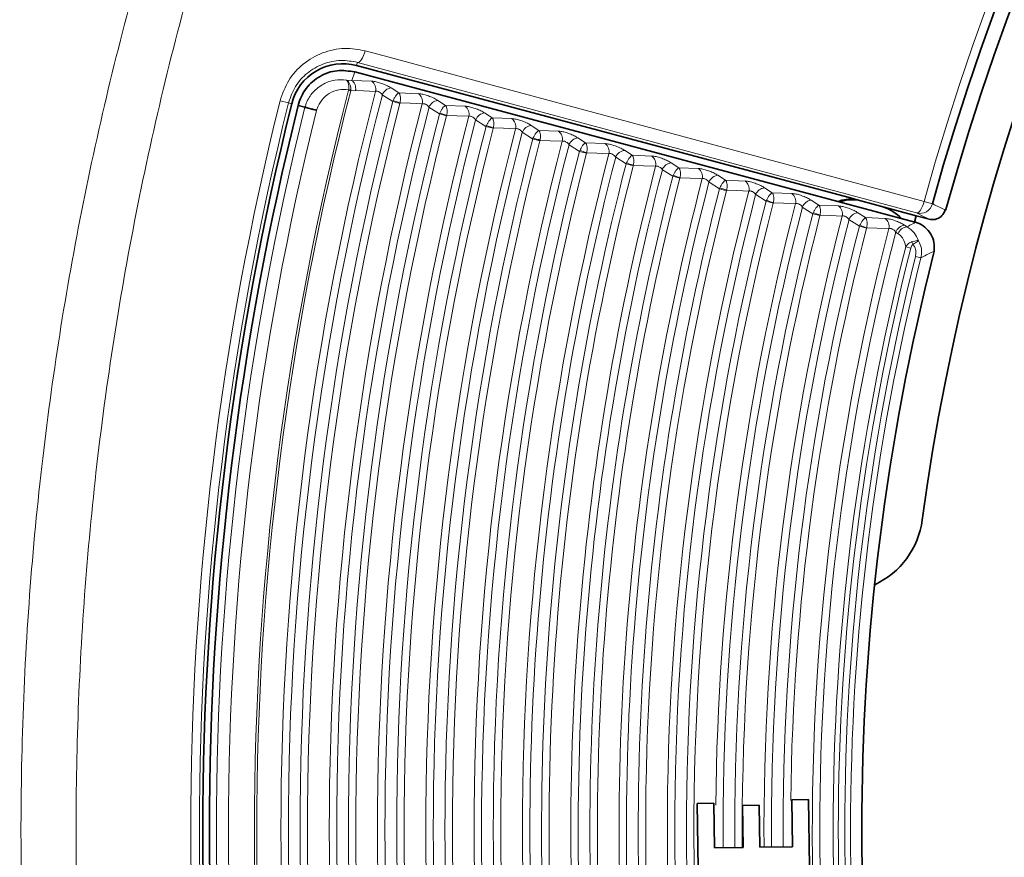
# Model space of a CAD drawing. Header units: millimetres. Extents: x 0 to 1118, y 0 to 864.
# Tile 57 of 200: x 352 to 365, y 444 to 455. Entities that reach past the tile are written whole.
import ezdxf

# ---------------------------------------------------------------- set-up
doc = ezdxf.new("R2010")
doc.units = ezdxf.units.MM

msp = doc.modelspace()

# ---------------------------------------------------------------- linework, layer by layer
at = {"color": 7, "linetype": 'Continuous', "lineweight": 18}
for p, q in [((356.621, 454.128), (356.61, 454.087)), ((363.689, 452.224), (356.621, 454.128)), ((356.549, 453.9), (356.589, 454.007)), ((356.484, 453.903), (356.549, 453.9)), ((356.55, 453.899), (356.803, 453.889)), ((356.509, 453.777), (356.51, 453.781)), ((356.536, 453.769), (356.509, 453.777)), ((356.536, 453.769), (356.538, 453.78)), ((356.597, 453.771), (356.536, 453.769)), ((357.067, 453.633), (356.936, 453.717)), ((357.048, 453.804), (357.145, 453.741)), ((357.145, 453.741), (357.393, 453.732)), ((355.749, 453.615), (355.643, 453.641)), ((355.749, 453.615), (355.791, 453.604)), ((357.067, 453.633), (357.072, 453.645)), ((357.158, 453.609), (357.067, 453.633)), ((357.16, 453.615), (357.158, 453.609)), ((357.638, 453.646), (357.735, 453.584)), ((357.735, 453.584), (357.983, 453.574)), ((357.657, 453.475), (357.526, 453.56)), ((357.657, 453.475), (357.662, 453.487)), ((357.748, 453.451), (357.657, 453.475)), ((357.75, 453.457), (357.748, 453.451)), ((358.228, 453.489), (358.325, 453.426)), ((358.247, 453.317), (358.116, 453.402)), ((358.247, 453.317), (358.252, 453.33)), ((358.325, 453.426), (358.573, 453.416)), ((358.819, 453.331), (358.916, 453.268)), ((358.338, 453.294), (358.247, 453.317)), ((358.34, 453.299), (358.338, 453.294)), ((358.837, 453.16), (358.706, 453.244)), ((358.916, 453.268), (359.164, 453.259)), ((358.837, 453.16), (358.843, 453.172)), ((358.929, 453.136), (358.837, 453.16)), ((358.93, 453.142), (358.929, 453.136)), ((359.428, 453.002), (359.297, 453.087)), ((359.409, 453.173), (359.506, 453.111)), ((359.506, 453.111), (359.754, 453.101)), ((359.428, 453.002), (359.433, 453.014)), ((359.519, 452.978), (359.428, 453.002)), ((359.52, 452.984), (359.519, 452.978)), ((359.999, 453.016), (360.096, 452.953)), ((360.096, 452.953), (360.344, 452.943)), ((360.018, 452.844), (359.887, 452.929)), ((360.018, 452.844), (360.023, 452.857)), ((360.109, 452.821), (360.018, 452.844)), ((360.11, 452.826), (360.109, 452.821)), ((360.589, 452.858), (360.686, 452.795)), ((360.608, 452.687), (360.477, 452.771)), ((360.608, 452.687), (360.613, 452.699)), ((360.686, 452.795), (360.934, 452.786)), ((361.179, 452.7), (361.276, 452.638)), ((360.699, 452.663), (360.608, 452.687)), ((360.701, 452.669), (360.699, 452.663)), ((361.198, 452.529), (361.067, 452.614)), ((361.276, 452.638), (361.524, 452.628)), ((361.198, 452.529), (361.203, 452.541)), ((361.289, 452.505), (361.198, 452.529)), ((361.291, 452.511), (361.289, 452.505)), ((361.788, 452.371), (361.657, 452.456)), ((361.769, 452.543), (361.866, 452.48)), ((361.866, 452.48), (362.114, 452.47)), ((361.788, 452.371), (361.793, 452.384)), ((361.879, 452.348), (361.788, 452.371)), ((361.881, 452.353), (361.879, 452.348)), ((362.359, 452.385), (362.456, 452.322)), ((362.456, 452.322), (362.704, 452.313)), ((363.893, 452.341), (363.787, 452.37)), ((362.378, 452.214), (362.247, 452.298)), ((362.378, 452.214), (362.383, 452.226)), ((362.469, 452.19), (362.378, 452.214)), ((362.949, 452.227), (363.046, 452.165)), ((362.471, 452.196), (362.469, 452.19)), ((362.968, 452.056), (362.837, 452.141)), ((363.046, 452.165), (363.294, 452.155)), ((362.968, 452.056), (362.974, 452.068)), ((363.059, 452.032), (362.968, 452.056)), ((363.061, 452.038), (363.059, 452.032)), ((363.459, 451.962), (363.427, 451.983)), ((363.54, 452.07), (363.571, 452.049)), ((363.618, 451.778), (363.554, 451.794)), ((363.747, 451.657), (363.676, 451.675))]:
    msp.add_line(p, q, dxfattribs=at)
at = {"color": 7, "linetype": 'Continuous', "lineweight": 35}
for p, q in [((356.61, 454.087), (362.887, 452.405)), ((363.669, 452.109), (356.589, 454.007)), ((355.958, 453.56), (355.872, 453.584)), ((355.958, 453.56), (355.958, 453.56)), ((362.939, 452.389), (362.887, 452.405)), ((362.939, 452.389), (363.688, 452.188)), ((364.064, 452.268), (364.053, 452.262)), ((363.666, 452.108), (363.688, 452.188)), ((363.68, 452.106), (363.669, 452.109)), ((363.849, 452.145), (363.688, 452.188)), ((360.916, 444.758), (361.127, 444.761)), ((360.928, 443.939), (360.916, 444.758)), ((361.127, 444.761), (361.135, 444.199)), ((361.492, 444.735), (361.701, 444.738)), ((361.499, 444.204), (361.492, 444.735)), ((361.701, 444.738), (361.708, 444.207)), ((362.114, 444.806), (362.325, 444.809)), ((362.122, 444.213), (362.114, 444.806)), ((362.325, 444.809), (362.337, 443.959)), ((361.135, 444.199), (361.499, 444.204)), ((361.708, 444.207), (362.122, 444.213))]:
    msp.add_line(p, q, dxfattribs=at)
at = {"color": 7, "linetype": 'Continuous', "lineweight": 18, "flags": 128}
for points in [[(356.621, 454.128), (356.633, 454.128), (356.646, 454.134), (356.659, 454.147), (356.673, 454.164), (356.686, 454.187), (356.699, 454.213), (356.71, 454.243), (356.719, 454.274)], [(356.719, 454.274), (357.022, 454.192), (358.232, 453.866), (363.071, 452.563), (363.787, 452.37)], [(356.85, 453.761), (356.699, 453.767), (356.597, 453.771)], [(357.44, 453.604), (357.289, 453.61), (357.16, 453.615)], [(358.03, 453.446), (357.879, 453.452), (357.75, 453.457)], [(358.621, 453.288), (358.469, 453.294), (358.34, 453.299)], [(359.211, 453.131), (359.06, 453.137), (358.93, 453.142)], [(359.801, 452.973), (359.65, 452.979), (359.52, 452.984)], [(360.391, 452.815), (360.24, 452.821), (360.11, 452.826)], [(360.981, 452.658), (360.83, 452.664), (360.701, 452.669)], [(361.571, 452.5), (361.42, 452.506), (361.291, 452.511)], [(362.161, 452.342), (362.01, 452.348), (361.881, 452.353)], [(363.689, 452.224), (363.701, 452.224), (363.714, 452.231), (363.727, 452.243), (363.741, 452.261), (363.754, 452.283), (363.767, 452.31), (363.778, 452.339), (363.787, 452.37)], [(363.893, 452.341), (363.898, 452.338), (363.92, 452.328), (364.005, 452.286), (364.053, 452.262)], [(363.849, 452.145), (363.772, 452.183), (363.689, 452.224)], [(362.751, 452.185), (362.6, 452.191), (362.471, 452.196)], [(363.342, 452.027), (363.19, 452.033), (363.061, 452.038)]]:
    msp.add_lwpolyline(points, dxfattribs=at)
at = {"color": 7, "linetype": 'Continuous', "lineweight": 35, "flags": 128}
for points in [[(362.887, 452.405), (362.748, 452.386), (362.701, 452.369)], [(362.719, 452.364), (362.796, 452.386), (362.939, 452.389)]]:
    msp.add_lwpolyline(points, dxfattribs=at)
at = {"color": 7, "linetype": 'Continuous', "lineweight": 18}
for centre, radius, start, end in [((392.666, 444.426), 29.951, 102.965, 164.6194), ((356.726, 453.788), 0.127, 347.6345, 52.8052), ((392.666, 444.426), 37.347, 165.5006, 194.4994), ((392.666, 444.426), 37.318, 165.5006, 194.4994), ((392.666, 444.426), 37.012, 165.3911, 194.6089), ((392.666, 444.426), 36.918, 165.4233, 194.5767), ((356.553, 454.393), 0.614, 265.9642, 268.5746), ((357.063, 453.669), 0.136, 96.3431, 159.0357), ((357.317, 453.631), 0.127, 347.6381, 52.806), ((392.666, 444.426), 38.153, 166.0232, 193.9768), ((392.666, 444.426), 38.043, 166.0232, 193.9768), ((392.666, 444.426), 36.77, 165.4998, 194.5002), ((392.666, 444.426), 36.676, 165.4998, 194.5002), ((392.666, 444.426), 36.401, 165.397, 194.603), ((356.904, 453.016), 0.651, 66.9025, 75.0614), ((357.653, 453.511), 0.136, 96.3446, 159.0384), ((357.907, 453.473), 0.127, 347.6419, 52.8068), ((392.666, 444.426), 37.828, 166.0265, 193.9742), ((392.666, 444.426), 37.675, 166.0307, 193.971), ((392.666, 444.426), 36.307, 165.4298, 194.5702), ((392.666, 444.426), 36.159, 165.5076, 194.4924), ((392.666, 444.426), 36.065, 165.5076, 194.4924), ((392.666, 444.426), 35.791, 165.403, 194.597), ((357.495, 452.859), 0.65, 66.8964, 75.068), ((358.244, 453.353), 0.136, 96.3461, 159.0412), ((392.666, 444.426), 35.697, 165.4365, 194.5635), ((358.085, 452.702), 0.649, 66.8901, 75.0748), ((358.497, 453.315), 0.127, 347.6457, 52.8077), ((358.834, 453.196), 0.136, 96.3477, 159.0441), ((392.666, 444.426), 35.548, 165.5156, 194.4844), ((392.666, 444.426), 35.454, 165.5156, 194.4844), ((392.666, 444.426), 35.18, 165.4093, 194.5907), ((392.666, 444.426), 35.086, 165.4434, 194.5566), ((359.087, 453.158), 0.127, 347.6497, 52.8086), ((392.666, 444.426), 34.938, 165.524, 194.476), ((392.666, 444.426), 34.844, 165.524, 194.476), ((392.666, 444.426), 34.569, 165.4158, 194.5842), ((392.666, 444.426), 34.475, 165.4505, 194.5495), ((358.676, 452.546), 0.648, 66.8836, 75.0818), ((359.424, 453.038), 0.136, 96.3493, 159.0471), ((359.677, 453), 0.127, 347.6538, 52.8095), ((392.666, 444.426), 34.327, 165.5326, 194.4674), ((392.666, 444.426), 34.233, 165.5326, 194.4674), ((392.666, 444.426), 33.958, 165.4225, 194.5775), ((359.266, 452.389), 0.647, 66.8769, 75.0892), ((360.014, 452.88), 0.136, 96.351, 159.0502), ((392.666, 444.426), 33.864, 165.4579, 186.1701), ((392.666, 444.426), 33.716, 165.5415, 186.2412), ((392.666, 444.426), 33.622, 165.5415, 187.1117), ((359.857, 452.232), 0.646, 66.87, 75.0967), ((360.267, 452.842), 0.127, 347.6581, 52.8104), ((360.604, 452.723), 0.136, 96.3527, 159.0534), ((392.666, 444.426), 33.347, 165.4295, 186.7985), ((392.666, 444.426), 33.253, 165.4656, 186.4214), ((360.447, 452.076), 0.645, 66.8628, 75.1046), ((360.857, 452.685), 0.127, 347.6625, 52.8114), ((361.194, 452.565), 0.136, 96.3546, 159.0568), ((392.666, 444.426), 33.105, 165.5508, 186.1338), ((392.666, 444.426), 33.011, 165.5508, 186.0626), ((392.666, 444.426), 32.737, 165.4367, 186.0961), ((392.666, 444.426), 32.643, 165.4735, 186.2025), ((361.447, 452.527), 0.127, 347.6671, 52.8125), ((392.666, 444.426), 32.494, 165.5604, 186.692), ((392.666, 444.426), 32.4, 165.5604, 194.4396), ((392.666, 444.426), 32.126, 165.4442, 194.5558), ((392.666, 444.426), 32.032, 165.4818, 194.5182), ((361.038, 451.919), 0.643, 66.8553, 75.1127), ((361.784, 452.407), 0.136, 96.3565, 159.0602), ((362.037, 452.369), 0.127, 347.6719, 52.8135), ((392.666, 444.426), 31.884, 165.5703, 194.4297), ((392.666, 444.426), 31.79, 165.5703, 181.6894), ((392.666, 444.426), 31.515, 165.452, 179.4368), ((361.628, 451.763), 0.642, 66.8475, 75.1212), ((362.374, 452.25), 0.136, 96.3584, 159.0638), ((363.732, 452.385), 0.167, 255.0082, 344.6196), ((392.666, 444.426), 31.421, 165.4904, 180.4114), ((392.666, 444.426), 31.273, 165.5807, 180.4096), ((362.219, 451.607), 0.641, 66.8395, 75.13), ((362.628, 452.212), 0.127, 347.6769, 52.8146), ((362.964, 452.092), 0.136, 96.3605, 159.0676), ((392.666, 444.426), 31.179, 165.5807, 180.4084), ((392.666, 444.426), 30.904, 165.4601, 180.4049), ((392.666, 444.426), 30.81, 165.4993, 180.4037), ((363.218, 452.054), 0.127, 347.682, 52.8158), ((392.666, 444.426), 30.662, 165.5915, 180.4018), ((392.666, 444.426), 30.568, 165.5915, 179.3076), ((392.666, 444.426), 30.293, 165.4686, 182.2341), ((392.666, 444.426), 30.199, 165.5086, 194.4914), ((362.809, 451.45), 0.639, 66.8311, 75.1391), ((363.555, 451.934), 0.136, 96.3626, 159.0715), ((363.586, 451.914), 0.136, 96.3678, 159.081), ((363.425, 451.742), 0.238, 20.9379, 29.6117), ((392.666, 444.426), 30.029, 165.797, 194.203), ((392.666, 444.426), 29.964, 165.797, 194.203), ((392.666, 444.426), 29.882, 165.961, 194.039), ((392.666, 444.426), 29.809, 165.961, 194.039)]:
    msp.add_arc(centre, radius, start, end, dxfattribs=at)
at = {"color": 7, "linetype": 'Continuous', "lineweight": 35}
for centre, radius, start, end in [((392.666, 444.426), 29.167, 63.3472, 172.2835), ((392.666, 444.426), 29.842, 102.965, 164.6194), ((392.666, 444.426), 29.658, 102.62, 164.6675), ((356.438, 453.443), 0.667, 75, 166.0232), ((392.666, 444.426), 38, 166.0232, 193.9768), ((392.666, 444.426), 37.917, 166.0232, 193.9768), ((363.04, 451.674), 0.667, 46.045, 70.2113), ((392.666, 444.426), 29.667, 165.7966, 194.2034), ((362.715, 448.484), 1.058, 294.9804, 352.2835)]:
    msp.add_arc(centre, radius, start, end, dxfattribs=at)
at = {"color": 7, "linetype": 'Continuous', "lineweight": 18}
for points, knots in [([(392.937, 484.674), (392.959, 484.674), (393.722, 484.668), (395.231, 484.614), (397.456, 484.41), (399.673, 484.083), (402.227, 483.559), (405.102, 482.759), (408.26, 481.59), (411.342, 480.146), (414.284, 478.45), (417.064, 476.518), (419.662, 474.373), (422.097, 471.992), (424.32, 469.415), (426.307, 466.673), (428.052, 463.788), (429.562, 460.738), (430.809, 457.567), (431.779, 454.313), (432.472, 451.003), (432.887, 447.613), (433.013, 444.195), (432.848, 440.783), (432.398, 437.404), (431.655, 434.039), (430.628, 430.758), (429.33, 427.589), (427.779, 424.556), (425.956, 421.634), (423.898, 418.891), (421.627, 416.347), (419.17, 414.019), (416.497, 411.883), (413.659, 409.987), (410.689, 408.349), (407.613, 406.971), (404.402, 405.844), (400.833, 404.923), (396.909, 404.299), (392.975, 404.091), (389.326, 404.242), (385.983, 404.659), (382.656, 405.361), (379.4, 406.343), (376.252, 407.59), (373.232, 409.087), (370.32, 410.848), (367.567, 412.85), (365.005, 415.067), (362.647, 417.478), (360.48, 420.103), (358.541, 422.905), (356.854, 425.849), (355.422, 428.911), (354.243, 432.113), (353.339, 435.409), (352.72, 438.76), (352.384, 442.14), (352.334, 445.569), (352.577, 448.986), (353.108, 452.359), (353.919, 455.671), (355.023, 458.941), (356.402, 462.096), (358.031, 465.098), (359.894, 467.934), (362.013, 470.632), (364.344, 473.127), (366.862, 475.402), (369.54, 477.445), (372.41, 479.277), (375.417, 480.854), (378.532, 482.167), (381.728, 483.213), (385.035, 483.996), (388.579, 484.523), (391.05, 484.664), (392.373, 484.674), (392.395, 484.674)], [0, 0, 0, 0, 0.000254, 0.009071, 0.017929, 0.026787, 0.035686, 0.048899, 0.062203, 0.075649, 0.089289, 0.10251, 0.115824, 0.129279, 0.142929, 0.156203, 0.169477, 0.182941, 0.1966, 0.209917, 0.223233, 0.236741, 0.250446, 0.263818, 0.277286, 0.2909, 0.304717, 0.318082, 0.331542, 0.345149, 0.358959, 0.372239, 0.385613, 0.399131, 0.412846, 0.426117, 0.439388, 0.452847, 0.466501, 0.483141, 0.499966, 0.513227, 0.526489, 0.539939, 0.553582, 0.566854, 0.580127, 0.593587, 0.607242, 0.62052, 0.633797, 0.647264, 0.660926, 0.674233, 0.687539, 0.701036, 0.71473, 0.728102, 0.741475, 0.75504, 0.768805, 0.782132, 0.795554, 0.809274, 0.823098, 0.836409, 0.849815, 0.863366, 0.877117, 0.890335, 0.903644, 0.917096, 0.930742, 0.943937, 0.957224, 0.970651, 0.984272, 0.999746, 1, 1, 1, 1]), ([(392.333, 484.167), (391.047, 484.121), (388.664, 484.034), (385.209, 483.504), (381.976, 482.748), (378.786, 481.707), (375.702, 480.403), (372.748, 478.847), (369.949, 477.061), (367.283, 475.024), (364.961, 472.914), (362.961, 470.794), (361.259, 468.728), (359.693, 466.54), (358.275, 464.243), (356.917, 461.666), (355.677, 458.803), (354.604, 455.625), (353.796, 452.332), (353.273, 448.987), (353.036, 445.643), (353.075, 442.304), (353.398, 438.945), (354.004, 435.63), (354.88, 432.4), (356.013, 429.276), (357.418, 426.227), (359.071, 423.315), (360.961, 420.558), (363.059, 417.988), (365.389, 415.577), (367.907, 413.38), (370.601, 411.403), (373.433, 409.671), (376.43, 408.166), (379.534, 406.927), (382.731, 405.953), (385.976, 405.256), (389.302, 404.829), (392.923, 404.674), (396.832, 404.88), (400.664, 405.489), (404.156, 406.39), (407.29, 407.486), (410.353, 408.854), (413.284, 410.476), (416.062, 412.337), (418.665, 414.416), (421.108, 416.729), (423.345, 419.245), (425.353, 421.93), (427.128, 424.771), (428.673, 427.785), (429.954, 430.921), (430.956, 434.127), (431.687, 437.397), (432.144, 440.753), (432.314, 444.132), (432.199, 447.48), (431.812, 450.783), (431.145, 454.074), (430.203, 457.291), (428.997, 460.41), (427.546, 463.394), (425.833, 466.277), (423.888, 468.994), (421.723, 471.535), (419.365, 473.875), (416.792, 476.03), (414.05, 477.954), (411.163, 479.635), (408.162, 481.062), (405.019, 482.243), (402.146, 483.051), (399.598, 483.579), (397.416, 483.902), (395.214, 484.113), (393.739, 484.149), (392.999, 484.167)], [0, 0, 0, 0, 0.015515, 0.0287692, 0.0421162, 0.0555611, 0.0692326, 0.0824839, 0.095828, 0.1092703, 0.1229392, 0.1336522, 0.1444388, 0.1552255, 0.1661126, 0.1769997, 0.1903669, 0.2037342, 0.2174427, 0.2312525, 0.244561, 0.2578694, 0.2715108, 0.2852517, 0.2985113, 0.3118625, 0.3253198, 0.3389957, 0.3522394, 0.3656227, 0.3790059, 0.3926644, 0.4059135, 0.419303, 0.4326925, 0.4463582, 0.459604, 0.4729899, 0.4863758, 0.5000375, 0.5166971, 0.5335427, 0.546794, 0.5601857, 0.5735773, 0.5872453, 0.6005728, 0.6139003, 0.6274194, 0.6411372, 0.6544896, 0.667842, 0.6815363, 0.6953322, 0.7086868, 0.7220414, 0.7357341, 0.7495273, 0.7628325, 0.7761376, 0.7896295, 0.8033153, 0.8165613, 0.8299466, 0.8433319, 0.8569919, 0.8702446, 0.8835902, 0.8970432, 0.9107171, 0.9239755, 0.9373269, 0.9507855, 0.9644652, 0.9733076, 0.9821911, 0.9910747, 1, 1, 1, 1]), ([(355.643, 453.641), (355.674, 453.73), (355.737, 453.908), (355.931, 454.12), (356.178, 454.262), (356.454, 454.321), (356.634, 454.289), (356.719, 454.274)], [0, 0, 0, 0, 0.196515, 0.392917, 0.594205, 0.806677, 1, 1, 1, 1]), ([(356.621, 454.128), (356.552, 454.14), (356.407, 454.166), (356.183, 454.118), (355.984, 454.003), (355.826, 453.832), (355.775, 453.687), (355.749, 453.615)], [0, 0, 0, 0, 0.195803, 0.410059, 0.611419, 0.806211, 1, 1, 1, 1]), ([(355.958, 453.56), (355.961, 453.571), (355.979, 453.633), (356.041, 453.742), (356.171, 453.853), (356.328, 453.912), (356.435, 453.906), (356.484, 453.903)], [0, 0, 0, 0, 0.046603, 0.28207, 0.526767, 0.780133, 1, 1, 1, 1]), ([(356.51, 453.781), (356.511, 453.791), (356.513, 453.815), (356.51, 453.851), (356.501, 453.883), (356.49, 453.897), (356.484, 453.902), (356.484, 453.903)], [0, 0, 0, 0, 0.202414, 0.461723, 0.72258, 0.986118, 1, 1, 1, 1]), ([(356.538, 453.78), (356.538, 453.79), (356.538, 453.814), (356.528, 453.851), (356.51, 453.883), (356.494, 453.897), (356.484, 453.902), (356.484, 453.903)], [0, 0, 0, 0, 0.2024067, 0.4617663, 0.7226564, 0.9892487, 1, 1, 1, 1]), ([(356.549, 453.9), (356.549, 453.9), (356.549, 453.9), (356.55, 453.899), (356.55, 453.899), (356.55, 453.899)], [0, 0, 0, 0, 0.437569, 0.755085, 1, 1, 1, 1]), ([(356.597, 453.771), (356.598, 453.776), (356.6, 453.788), (356.599, 453.813), (356.592, 453.846), (356.575, 453.879), (356.558, 453.893), (356.55, 453.899)], [0, 0, 0, 0, 0.0944958, 0.236649, 0.4911001, 0.74555, 1, 1, 1, 1]), ([(356.803, 453.889), (356.813, 453.889), (356.837, 453.887), (356.886, 453.876), (356.944, 453.856), (357.003, 453.831), (357.033, 453.813), (357.048, 453.804)], [0, 0, 0, 0, 0.148172, 0.353493, 0.564858, 0.782559, 1, 1, 1, 1]), ([(356.51, 453.781), (356.468, 453.784), (356.384, 453.789), (356.263, 453.741), (356.167, 453.657), (356.121, 453.576), (356.108, 453.529), (356.105, 453.521)], [0, 0, 0, 0, 0.242991, 0.49206, 0.729312, 0.953176, 1, 1, 1, 1]), ([(356.936, 453.717), (356.931, 453.724), (356.922, 453.736), (356.904, 453.75), (356.89, 453.757), (356.877, 453.761), (356.869, 453.763), (356.859, 453.763), (356.854, 453.762), (356.85, 453.761)], [0, 0, 0, 0, 0.23606, 0.456647, 0.619171, 0.659578, 0.826952, 0.854671, 1, 1, 1, 1]), ([(357.072, 453.645), (357.077, 453.655), (357.088, 453.678), (357.108, 453.707), (357.122, 453.724), (357.132, 453.733), (357.136, 453.737), (357.14, 453.739), (357.142, 453.74), (357.143, 453.741), (357.144, 453.741), (357.145, 453.741), (357.145, 453.741), (357.145, 453.741), (357.145, 453.741)], [0, 0, 0, 0, 0.215836, 0.459917, 0.717034, 0.775146, 0.868529, 0.922, 0.953498, 0.97223, 0.983406, 0.991107, 0.992219, 1, 1, 1, 1]), ([(357.16, 453.615), (357.162, 453.626), (357.167, 453.651), (357.166, 453.687), (357.162, 453.711), (357.156, 453.725), (357.153, 453.731), (357.15, 453.736), (357.148, 453.738), (357.147, 453.739), (357.146, 453.74), (357.146, 453.741), (357.146, 453.741), (357.145, 453.741), (357.145, 453.741)], [0, 0, 0, 0, 0.215837, 0.459917, 0.717035, 0.775146, 0.86853, 0.922001, 0.953499, 0.97223, 0.983406, 0.991107, 0.992219, 1, 1, 1, 1]), ([(357.393, 453.732), (357.403, 453.731), (357.427, 453.729), (357.476, 453.718), (357.534, 453.699), (357.593, 453.674), (357.623, 453.655), (357.638, 453.646)], [0, 0, 0, 0, 0.1481472, 0.3534689, 0.5648397, 0.78255, 1, 1, 1, 1]), ([(357.526, 453.56), (357.522, 453.566), (357.513, 453.578), (357.494, 453.593), (357.48, 453.6), (357.467, 453.604), (357.459, 453.605), (357.449, 453.605), (357.444, 453.604), (357.44, 453.604)], [0, 0, 0, 0, 0.236085, 0.456691, 0.61921, 0.659626, 0.826969, 0.854708, 1, 1, 1, 1]), ([(357.662, 453.487), (357.668, 453.498), (357.679, 453.52), (357.698, 453.55), (357.712, 453.567), (357.722, 453.575), (357.727, 453.579), (357.73, 453.581), (357.732, 453.582), (357.734, 453.583), (357.734, 453.583), (357.735, 453.583), (357.735, 453.584), (357.735, 453.584), (357.735, 453.584)], [0, 0, 0, 0, 0.215866, 0.459988, 0.717056, 0.775273, 0.868599, 0.922041, 0.953523, 0.972244, 0.983415, 0.991106, 0.992218, 1, 1, 1, 1]), ([(357.75, 453.457), (357.752, 453.469), (357.757, 453.493), (357.757, 453.53), (357.752, 453.553), (357.746, 453.567), (357.743, 453.573), (357.74, 453.578), (357.738, 453.58), (357.737, 453.582), (357.736, 453.583), (357.736, 453.583), (357.736, 453.583), (357.735, 453.584), (357.735, 453.584)], [0, 0, 0, 0, 0.215867, 0.459988, 0.717056, 0.775272, 0.8686, 0.922042, 0.953523, 0.972245, 0.983415, 0.991106, 0.992218, 1, 1, 1, 1]), ([(357.983, 453.574), (357.993, 453.573), (358.017, 453.571), (358.066, 453.56), (358.124, 453.541), (358.183, 453.516), (358.213, 453.498), (358.228, 453.489)], [0, 0, 0, 0, 0.148122, 0.353444, 0.564821, 0.782541, 1, 1, 1, 1]), ([(358.116, 453.402), (358.112, 453.408), (358.103, 453.42), (358.084, 453.435), (358.07, 453.442), (358.057, 453.446), (358.049, 453.448), (358.039, 453.448), (358.034, 453.447), (358.03, 453.446)], [0, 0, 0, 0, 0.23611, 0.456736, 0.61925, 0.659675, 0.826986, 0.854746, 1, 1, 1, 1]), ([(358.252, 453.33), (358.258, 453.34), (358.269, 453.363), (358.288, 453.392), (358.303, 453.409), (358.312, 453.418), (358.317, 453.421), (358.32, 453.424), (358.323, 453.425), (358.324, 453.425), (358.324, 453.426), (358.325, 453.426), (358.325, 453.426), (358.325, 453.426), (358.325, 453.426)], [0, 0, 0, 0, 0.215897, 0.460063, 0.717078, 0.775404, 0.868672, 0.922083, 0.953548, 0.972259, 0.983424, 0.991106, 0.992217, 1, 1, 1, 1]), ([(358.34, 453.299), (358.342, 453.311), (358.347, 453.336), (358.347, 453.372), (358.342, 453.395), (358.336, 453.409), (358.333, 453.416), (358.33, 453.42), (358.328, 453.423), (358.327, 453.424), (358.326, 453.425), (358.326, 453.425), (358.326, 453.426), (358.326, 453.426), (358.325, 453.426)], [0, 0, 0, 0, 0.215897, 0.460063, 0.717078, 0.775403, 0.868673, 0.922084, 0.953548, 0.97226, 0.983424, 0.991106, 0.992217, 1, 1, 1, 1]), ([(358.573, 453.416), (358.583, 453.416), (358.607, 453.414), (358.656, 453.403), (358.715, 453.383), (358.773, 453.358), (358.803, 453.34), (358.819, 453.331)], [0, 0, 0, 0, 0.148096, 0.3534178, 0.5648008, 0.7825307, 1, 1, 1, 1]), ([(358.706, 453.244), (358.702, 453.251), (358.693, 453.263), (358.674, 453.277), (358.66, 453.284), (358.647, 453.288), (358.64, 453.29), (358.629, 453.29), (358.624, 453.289), (358.621, 453.288)], [0, 0, 0, 0, 0.236137, 0.4567822, 0.6192908, 0.6597268, 0.8270044, 0.8547852, 1, 1, 1, 1]), ([(358.843, 453.172), (358.848, 453.182), (358.859, 453.205), (358.878, 453.235), (358.893, 453.251), (358.902, 453.26), (358.907, 453.264), (358.911, 453.266), (358.913, 453.267), (358.914, 453.268), (358.915, 453.268), (358.915, 453.268), (358.915, 453.268), (358.915, 453.268), (358.916, 453.268)], [0, 0, 0, 0, 0.2159289, 0.4601395, 0.7171007, 0.7755395, 0.8687472, 0.9221271, 0.9535736, 0.9722747, 0.9834329, 0.9911049, 0.9922168, 1, 1, 1, 1]), ([(358.93, 453.142), (358.932, 453.153), (358.937, 453.178), (358.937, 453.214), (358.932, 453.238), (358.927, 453.252), (358.923, 453.258), (358.92, 453.263), (358.918, 453.265), (358.917, 453.266), (358.917, 453.267), (358.916, 453.268), (358.916, 453.268), (358.916, 453.268), (358.916, 453.268)], [0, 0, 0, 0, 0.215929, 0.46014, 0.717101, 0.775539, 0.868748, 0.922128, 0.953574, 0.972275, 0.983433, 0.991105, 0.992217, 1, 1, 1, 1]), ([(359.164, 453.259), (359.174, 453.258), (359.197, 453.256), (359.246, 453.245), (359.305, 453.226), (359.363, 453.201), (359.393, 453.182), (359.409, 453.173)], [0, 0, 0, 0, 0.148069, 0.353391, 0.56478, 0.782521, 1, 1, 1, 1]), ([(359.297, 453.087), (359.292, 453.093), (359.283, 453.105), (359.264, 453.12), (359.25, 453.127), (359.238, 453.131), (359.23, 453.132), (359.219, 453.132), (359.215, 453.131), (359.211, 453.131)], [0, 0, 0, 0, 0.236164, 0.45683, 0.619333, 0.65978, 0.827023, 0.854826, 1, 1, 1, 1]), ([(359.433, 453.014), (359.438, 453.025), (359.449, 453.047), (359.468, 453.077), (359.483, 453.094), (359.492, 453.102), (359.497, 453.106), (359.501, 453.108), (359.503, 453.109), (359.504, 453.11), (359.505, 453.11), (359.505, 453.11), (359.505, 453.111), (359.506, 453.111), (359.506, 453.111)], [0, 0, 0, 0, 0.215962, 0.4602191, 0.7171245, 0.77568, 0.8688251, 0.9221725, 0.9536004, 0.9722907, 0.9834424, 0.9911041, 0.9922162, 1, 1, 1, 1]), ([(359.52, 452.984), (359.523, 452.996), (359.527, 453.02), (359.527, 453.057), (359.522, 453.08), (359.517, 453.094), (359.514, 453.1), (359.51, 453.105), (359.509, 453.107), (359.507, 453.109), (359.507, 453.11), (359.506, 453.11), (359.506, 453.11), (359.506, 453.111), (359.506, 453.111)], [0, 0, 0, 0, 0.215962, 0.460219, 0.717125, 0.775679, 0.868826, 0.922173, 0.953601, 0.972291, 0.983443, 0.991104, 0.992216, 1, 1, 1, 1]), ([(359.754, 453.101), (359.764, 453.1), (359.787, 453.098), (359.836, 453.087), (359.895, 453.068), (359.953, 453.043), (359.984, 453.025), (359.999, 453.016)], [0, 0, 0, 0, 0.148041, 0.353363, 0.564759, 0.78251, 1, 1, 1, 1]), ([(359.887, 452.929), (359.882, 452.935), (359.873, 452.947), (359.855, 452.962), (359.84, 452.969), (359.828, 452.973), (359.82, 452.975), (359.809, 452.975), (359.805, 452.974), (359.801, 452.973)], [0, 0, 0, 0, 0.236193, 0.45688, 0.619378, 0.659835, 0.827042, 0.854868, 1, 1, 1, 1]), ([(360.023, 452.857), (360.028, 452.867), (360.039, 452.89), (360.059, 452.919), (360.073, 452.936), (360.083, 452.945), (360.087, 452.948), (360.091, 452.951), (360.093, 452.952), (360.094, 452.952), (360.095, 452.953), (360.095, 452.953), (360.096, 452.953), (360.096, 452.953), (360.096, 452.953)], [0, 0, 0, 0, 0.2159962, 0.4603016, 0.7171492, 0.7758256, 0.8689059, 0.9222195, 0.9536283, 0.9723072, 0.9834523, 0.9911034, 0.9922156, 1, 1, 1, 1]), ([(360.11, 452.826), (360.113, 452.838), (360.117, 452.863), (360.117, 452.899), (360.112, 452.922), (360.107, 452.936), (360.104, 452.943), (360.101, 452.947), (360.099, 452.95), (360.098, 452.951), (360.097, 452.952), (360.096, 452.952), (360.096, 452.953), (360.096, 452.953), (360.096, 452.953)], [0, 0, 0, 0, 0.215997, 0.460302, 0.71715, 0.775825, 0.868907, 0.92222, 0.953629, 0.972308, 0.983453, 0.991103, 0.992216, 1, 1, 1, 1]), ([(360.344, 452.943), (360.354, 452.943), (360.378, 452.941), (360.426, 452.93), (360.485, 452.91), (360.543, 452.885), (360.574, 452.867), (360.589, 452.858)], [0, 0, 0, 0, 0.148012, 0.353334, 0.564737, 0.782499, 1, 1, 1, 1]), ([(360.477, 452.771), (360.472, 452.778), (360.463, 452.79), (360.445, 452.804), (360.43, 452.811), (360.418, 452.815), (360.41, 452.817), (360.399, 452.817), (360.395, 452.816), (360.391, 452.815)], [0, 0, 0, 0, 0.236222, 0.456932, 0.619423, 0.659892, 0.827063, 0.854912, 1, 1, 1, 1]), ([(360.613, 452.699), (360.618, 452.709), (360.629, 452.732), (360.649, 452.762), (360.663, 452.778), (360.673, 452.787), (360.677, 452.791), (360.681, 452.793), (360.683, 452.794), (360.684, 452.795), (360.685, 452.795), (360.685, 452.795), (360.686, 452.795), (360.686, 452.795), (360.686, 452.795)], [0, 0, 0, 0, 0.2160318, 0.4603872, 0.7171748, 0.7759766, 0.8689896, 0.9222683, 0.9536571, 0.9723244, 0.9834625, 0.9911026, 0.9922149, 1, 1, 1, 1]), ([(360.701, 452.669), (360.703, 452.68), (360.708, 452.705), (360.707, 452.741), (360.702, 452.765), (360.697, 452.779), (360.694, 452.785), (360.691, 452.79), (360.689, 452.792), (360.688, 452.793), (360.687, 452.794), (360.687, 452.795), (360.686, 452.795), (360.686, 452.795), (360.686, 452.795)], [0, 0, 0, 0, 0.216032, 0.460387, 0.717175, 0.775976, 0.86899, 0.922269, 0.953658, 0.972325, 0.983463, 0.991103, 0.992215, 1, 1, 1, 1]), ([(360.934, 452.786), (360.944, 452.785), (360.968, 452.783), (361.017, 452.772), (361.075, 452.753), (361.133, 452.728), (361.164, 452.709), (361.179, 452.7)], [0, 0, 0, 0, 0.147982, 0.353304, 0.564714, 0.782488, 1, 1, 1, 1]), ([(361.067, 452.614), (361.062, 452.62), (361.053, 452.632), (361.035, 452.647), (361.02, 452.654), (361.008, 452.658), (361, 452.659), (360.99, 452.659), (360.985, 452.658), (360.981, 452.658)], [0, 0, 0, 0, 0.236253, 0.456986, 0.619471, 0.659951, 0.827083, 0.854958, 1, 1, 1, 1]), ([(361.203, 452.541), (361.208, 452.552), (361.219, 452.574), (361.239, 452.604), (361.253, 452.621), (361.263, 452.629), (361.267, 452.633), (361.271, 452.635), (361.273, 452.636), (361.274, 452.637), (361.275, 452.637), (361.275, 452.637), (361.276, 452.638), (361.276, 452.638), (361.276, 452.638)], [0, 0, 0, 0, 0.216069, 0.460476, 0.717201, 0.776133, 0.869077, 0.922319, 0.953687, 0.972342, 0.983473, 0.991102, 0.992214, 1, 1, 1, 1]), ([(361.291, 452.511), (361.293, 452.523), (361.298, 452.547), (361.297, 452.584), (361.292, 452.607), (361.287, 452.621), (361.284, 452.627), (361.281, 452.632), (361.279, 452.634), (361.278, 452.636), (361.277, 452.637), (361.277, 452.637), (361.276, 452.637), (361.276, 452.638), (361.276, 452.638)], [0, 0, 0, 0, 0.216069, 0.460476, 0.717202, 0.776133, 0.869077, 0.92232, 0.953688, 0.972343, 0.983473, 0.991102, 0.992214, 1, 1, 1, 1]), ([(361.524, 452.628), (361.534, 452.627), (361.558, 452.625), (361.607, 452.614), (361.665, 452.595), (361.723, 452.57), (361.754, 452.552), (361.769, 452.543)], [0, 0, 0, 0, 0.147951, 0.353273, 0.56469, 0.782476, 1, 1, 1, 1]), ([(361.657, 452.456), (361.652, 452.462), (361.643, 452.474), (361.625, 452.489), (361.611, 452.496), (361.598, 452.5), (361.59, 452.502), (361.58, 452.502), (361.575, 452.501), (361.571, 452.5)], [0, 0, 0, 0, 0.236285, 0.457042, 0.61952, 0.660013, 0.827105, 0.855005, 1, 1, 1, 1]), ([(361.793, 452.384), (361.798, 452.394), (361.81, 452.417), (361.829, 452.446), (361.843, 452.463), (361.853, 452.472), (361.857, 452.475), (361.861, 452.478), (361.863, 452.479), (361.864, 452.479), (361.865, 452.48), (361.866, 452.48), (361.866, 452.48), (361.866, 452.48), (361.866, 452.48)], [0, 0, 0, 0, 0.216107, 0.460568, 0.717229, 0.776296, 0.869167, 0.922371, 0.953718, 0.972361, 0.983484, 0.991101, 0.992213, 1, 1, 1, 1]), ([(361.881, 452.353), (361.883, 452.365), (361.888, 452.39), (361.887, 452.426), (361.883, 452.449), (361.877, 452.463), (361.874, 452.47), (361.871, 452.474), (361.869, 452.477), (361.868, 452.478), (361.867, 452.479), (361.867, 452.479), (361.867, 452.48), (361.866, 452.48), (361.866, 452.48)], [0, 0, 0, 0, 0.216107, 0.460568, 0.71723, 0.776295, 0.869168, 0.922372, 0.953719, 0.972361, 0.983484, 0.991101, 0.992213, 1, 1, 1, 1]), ([(362.114, 452.47), (362.124, 452.47), (362.148, 452.468), (362.197, 452.457), (362.255, 452.437), (362.314, 452.412), (362.344, 452.394), (362.359, 452.385)], [0, 0, 0, 0, 0.147918, 0.353241, 0.564666, 0.782464, 1, 1, 1, 1]), ([(362.247, 452.298), (362.242, 452.305), (362.233, 452.317), (362.215, 452.331), (362.201, 452.338), (362.188, 452.343), (362.18, 452.344), (362.17, 452.344), (362.165, 452.343), (362.161, 452.342)], [0, 0, 0, 0, 0.236318, 0.457099, 0.619572, 0.660077, 0.827128, 0.855055, 1, 1, 1, 1]), ([(362.383, 452.226), (362.389, 452.237), (362.4, 452.259), (362.419, 452.289), (362.433, 452.305), (362.443, 452.314), (362.448, 452.318), (362.451, 452.32), (362.453, 452.321), (362.455, 452.322), (362.455, 452.322), (362.456, 452.322), (362.456, 452.322), (362.456, 452.322), (362.456, 452.322)], [0, 0, 0, 0, 0.216147, 0.460664, 0.717258, 0.776465, 0.869261, 0.922426, 0.953751, 0.97238, 0.983496, 0.9911, 0.992213, 1, 1, 1, 1]), ([(362.471, 452.196), (362.473, 452.207), (362.478, 452.232), (362.478, 452.268), (362.473, 452.292), (362.467, 452.306), (362.464, 452.312), (362.461, 452.317), (362.459, 452.319), (362.458, 452.32), (362.457, 452.321), (362.457, 452.322), (362.457, 452.322), (362.456, 452.322), (362.456, 452.322)], [0, 0, 0, 0, 0.216147, 0.460664, 0.717258, 0.776465, 0.869261, 0.922427, 0.953751, 0.97238, 0.983496, 0.9911, 0.992213, 1, 1, 1, 1]), ([(362.704, 452.313), (362.714, 452.312), (362.738, 452.31), (362.787, 452.299), (362.845, 452.28), (362.904, 452.255), (362.934, 452.236), (362.949, 452.227)], [0, 0, 0, 0, 0.1478843, 0.3532069, 0.5646401, 0.7824509, 1, 1, 1, 1]), ([(362.837, 452.141), (362.833, 452.147), (362.824, 452.159), (362.805, 452.174), (362.791, 452.181), (362.778, 452.185), (362.77, 452.186), (362.76, 452.186), (362.755, 452.186), (362.751, 452.185)], [0, 0, 0, 0, 0.236352, 0.45716, 0.619625, 0.660143, 0.827151, 0.855106, 1, 1, 1, 1]), ([(362.974, 452.068), (362.979, 452.079), (362.99, 452.101), (363.009, 452.131), (363.024, 452.148), (363.033, 452.156), (363.038, 452.16), (363.041, 452.162), (363.044, 452.163), (363.045, 452.164), (363.045, 452.164), (363.046, 452.164), (363.046, 452.165), (363.046, 452.165), (363.046, 452.165)], [0, 0, 0, 0, 0.2161882, 0.4607641, 0.7172878, 0.776641, 0.8693583, 0.922483, 0.9537842, 0.9724001, 0.9835076, 0.9910991, 0.9922119, 1, 1, 1, 1]), ([(363.061, 452.038), (363.063, 452.05), (363.068, 452.074), (363.068, 452.111), (363.063, 452.134), (363.057, 452.148), (363.054, 452.154), (363.051, 452.159), (363.049, 452.161), (363.048, 452.163), (363.047, 452.164), (363.047, 452.164), (363.047, 452.164), (363.047, 452.165), (363.046, 452.165)], [0, 0, 0, 0, 0.216189, 0.460764, 0.717288, 0.77664, 0.869359, 0.922484, 0.953785, 0.9724, 0.983508, 0.991099, 0.992212, 1, 1, 1, 1]), ([(363.294, 452.155), (363.304, 452.154), (363.328, 452.152), (363.377, 452.141), (363.435, 452.122), (363.494, 452.097), (363.524, 452.079), (363.54, 452.07)], [0, 0, 0, 0, 0.147849, 0.353172, 0.564613, 0.782438, 1, 1, 1, 1]), ([(363.571, 452.049), (363.595, 452.062), (363.631, 452.081), (363.668, 452.1), (363.68, 452.106)], [0, 0, 0, 0, 0.656525, 1, 1, 1, 1]), ([(363.427, 451.983), (363.423, 451.989), (363.414, 452.001), (363.395, 452.016), (363.381, 452.023), (363.368, 452.027), (363.36, 452.029), (363.35, 452.029), (363.345, 452.028), (363.342, 452.027)], [0, 0, 0, 0, 0.2363879, 0.4572223, 0.6196803, 0.6602123, 0.8271758, 0.8551589, 1, 1, 1, 1]), ([(363.554, 451.794), (363.552, 451.808), (363.545, 451.85), (363.516, 451.914), (363.478, 451.946), (363.459, 451.962)], [0, 0, 0, 0, 0.190839, 0.595633, 1, 1, 1, 1]), ([(363.571, 452.049), (363.604, 452.026), (363.665, 451.982), (363.699, 451.908), (363.715, 451.873)], [0, 0, 0, 0, 0.5269325, 1, 1, 1, 1]), ([(363.554, 451.794), (363.563, 451.806), (363.576, 451.825), (363.601, 451.845), (363.619, 451.855), (363.629, 451.859), (363.632, 451.86)], [0, 0, 0, 0, 0.423581, 0.68143, 0.916897, 1, 1, 1, 1]), ([(363.647, 451.827), (363.646, 451.827), (363.642, 451.824), (363.634, 451.817), (363.625, 451.801), (363.621, 451.787), (363.618, 451.778)], [0, 0, 0, 0, 0.065198, 0.263003, 0.510391, 1, 1, 1, 1]), ([(363.715, 451.873), (363.715, 451.873), (363.71, 451.874), (363.697, 451.875), (363.669, 451.87), (363.644, 451.863), (363.632, 451.86)], [0, 0, 0, 0, 0.015037, 0.302791, 0.649462, 1, 1, 1, 1]), ([(363.715, 451.873), (363.715, 451.873), (363.712, 451.871), (363.702, 451.864), (363.679, 451.848), (363.658, 451.834), (363.647, 451.827)], [0, 0, 0, 0, 0.016209, 0.303182, 0.649769, 1, 1, 1, 1]), ([(363.676, 451.675), (363.679, 451.695), (363.686, 451.734), (363.672, 451.787), (363.655, 451.815), (363.647, 451.827)], [0, 0, 0, 0, 0.366004, 0.732508, 1, 1, 1, 1]), ([(363.715, 451.873), (363.722, 451.861), (363.742, 451.822), (363.76, 451.747), (363.751, 451.687), (363.747, 451.657)], [0, 0, 0, 0, 0.191583, 0.596675, 1, 1, 1, 1]), ([(363.913, 451.743), (363.89, 451.731), (363.834, 451.702), (363.779, 451.674), (363.747, 451.657)], [0, 0, 0, 0, 0.4298589, 1, 1, 1, 1])]:
    msp.add_open_spline(points, degree=3, knots=knots, dxfattribs=at)
at = {"color": 7, "linetype": 'Continuous', "lineweight": 35}
for points, knots in [([(356.589, 454.007), (356.514, 454.018), (356.363, 454.04), (356.142, 453.963), (355.993, 453.834), (355.908, 453.699), (355.884, 453.622), (355.872, 453.584)], [0, 0, 0, 0, 0.2496954, 0.4996298, 0.7494038, 0.8747091, 1, 1, 1, 1]), ([(356.105, 453.521), (356.103, 453.521), (356.093, 453.524), (356.068, 453.531), (356.033, 453.541), (355.999, 453.55), (355.971, 453.557), (355.962, 453.559), (355.958, 453.56)], [0, 0, 0, 0, 0.029462, 0.186492, 0.389918, 0.593292, 0.796645, 1, 1, 1, 1]), ([(364.053, 452.262), (364.047, 452.246), (364.034, 452.211), (363.998, 452.175), (363.961, 452.153), (363.926, 452.142), (363.888, 452.138), (363.862, 452.143), (363.849, 452.145)], [0, 0, 0, 0, 0.198519, 0.430879, 0.560359, 0.698377, 0.844926, 1, 1, 1, 1]), ([(363.68, 452.106), (363.687, 452.104), (363.729, 452.091), (363.802, 452.048), (363.876, 451.96), (363.918, 451.852), (363.915, 451.78), (363.913, 451.743)], [0, 0, 0, 0, 0.04394, 0.2827, 0.521384, 0.76067, 1, 1, 1, 1]), ([(363.906, 451.705), (363.908, 451.716), (363.911, 451.729), (363.913, 451.741), (363.913, 451.743)], [0, 0, 0, 0, 0.796752, 1, 1, 1, 1])]:
    msp.add_open_spline(points, degree=3, knots=knots, dxfattribs=at)

doc.saveas('drawing.dxf')
